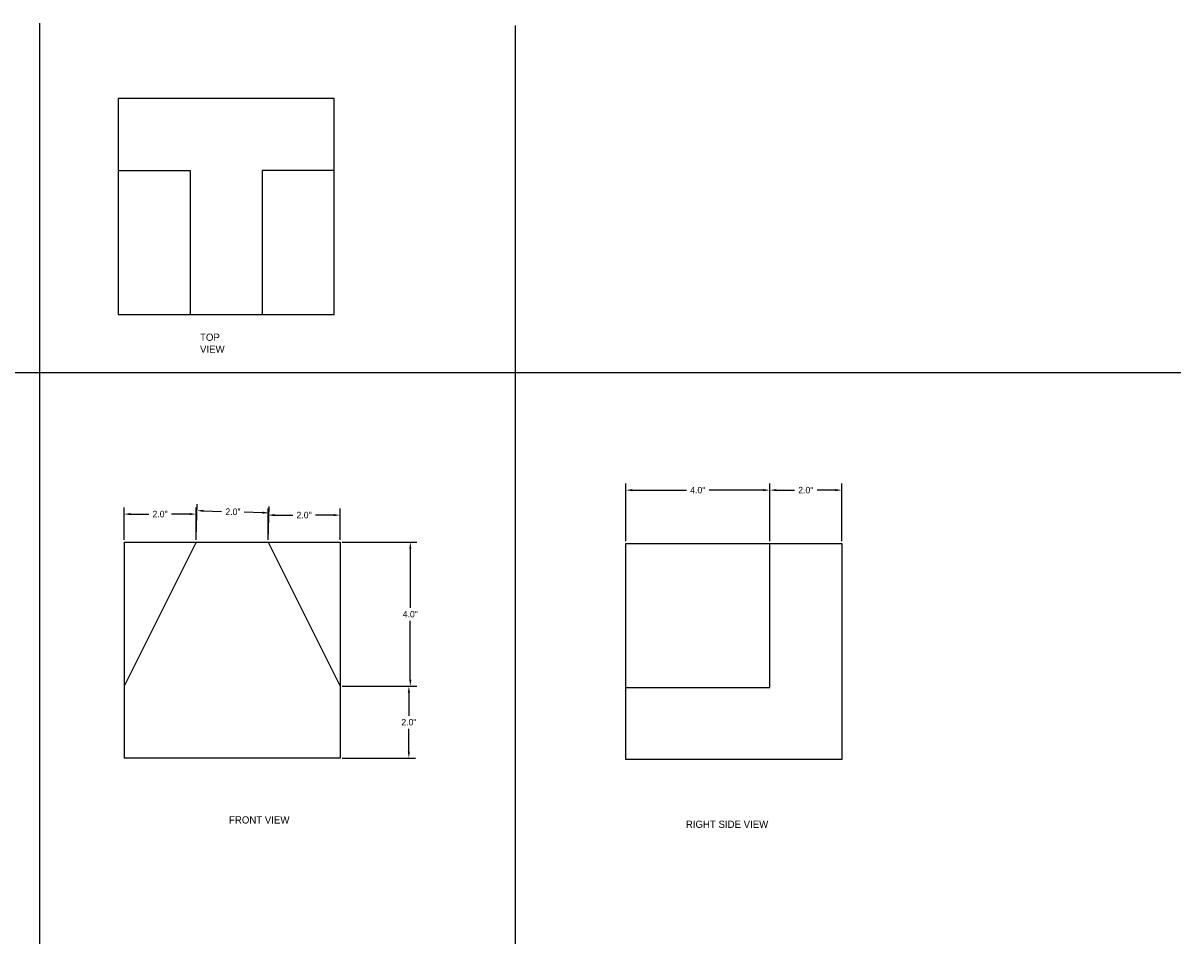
# Model space of a CAD drawing. Header units: inches. Extents: x -7.6 to 46.9, y -32.2 to 38.1.
# Tile 4 of 5: x 14.8 to 46.9, y -7.4 to 18.1. Entities that reach past the tile are written whole.
import ezdxf

# ---------------------------------------------------------------- set-up
doc = ezdxf.new("R2010")
doc.units = ezdxf.units.IN
doc.header["$MEASUREMENT"] = 0
doc.dimstyles.get("Standard").update_dxf_attribs({"dimtxt": 0.18, "dimasz": 0.18, "dimexe": 0.18, "dimexo": 0.0625, "dimgap": 0.09, "dimtad": 0, "dimtih": 1, "dimtoh": 1, "dimdec": 1, "dimzin": 0, "dimdsep": 46, "dimlunit": 3, "dimtxsty": 'Standard', "dimcen": 0.09, "dimadec": 0, "dimazin": 0, "dimtfac": 1, "dimtdec": 1, "dimtofl": 0, "dimtmove": 0, "dimatfit": 3, "dimfxl": 1, "dimtolj": 1, "dimtzin": 0, "dimarcsym": 0})

# ---------------------------------------------------------------- blocks, each defined once
blk = doc.blocks.new('*D9')
at = {"color": 0, "lineweight": -2}
for p, q in [((17.598, 3.779), (17.598, 4.676)), ((19.598, 3.779), (19.598, 4.676)), ((17.778, 4.496), (18.283, 4.496)), ((19.418, 4.496), (18.913, 4.496))]:
    blk.add_line(p, q, dxfattribs=at)
at = {"color": 0}
for points in [[(17.778, 4.526), (17.778, 4.466), (17.598, 4.496)], [(19.418, 4.526), (19.418, 4.466), (19.598, 4.496)]]:
    blk.add_solid(points, dxfattribs=at)
at = {"layer": 'Defpoints', "color": 0}
for p in [(19.598, 4.496), (17.598, 3.717), (19.598, 3.717)]:
    blk.add_point(p, dxfattribs=at)
at = {"color": 0, "insert": (18.598, 4.496), "char_height": 0.18, "attachment_point": 5}
blk.add_mtext('\\A1;2.0"', dxfattribs=at)
blk = doc.blocks.new('*D10')
at = {"color": 0, "lineweight": -2}
for p, q in [((19.6, 3.842), (19.629, 4.772)), ((19.803, 4.587), (20.308, 4.571)), ((21.443, 4.535), (20.938, 4.551)), ((21.6, 3.779), (21.629, 4.71))]:
    blk.add_line(p, q, dxfattribs=at)
at = {"color": 0}
for points in [[(19.804, 4.617), (19.802, 4.557), (19.623, 4.592)], [(21.444, 4.565), (21.442, 4.505), (21.623, 4.53)]]:
    blk.add_solid(points, dxfattribs=at)
at = {"layer": 'Defpoints', "color": 0}
for p in [(21.623, 4.53), (19.598, 3.779), (21.598, 3.717)]:
    blk.add_point(p, dxfattribs=at)
at = {"color": 0, "insert": (20.623, 4.561), "char_height": 0.18, "attachment_point": 5}
blk.add_mtext('\\A1;2.0"', dxfattribs=at)
blk = doc.blocks.new('*D11')
at = {"color": 0, "lineweight": -2}
for p, q in [((21.598, 3.779), (21.598, 4.648)), ((23.598, 3.779), (23.598, 4.648)), ((21.778, 4.468), (22.283, 4.468)), ((23.418, 4.468), (22.913, 4.468))]:
    blk.add_line(p, q, dxfattribs=at)
at = {"color": 0}
for points in [[(21.778, 4.498), (21.778, 4.438), (21.598, 4.468)], [(23.418, 4.498), (23.418, 4.438), (23.598, 4.468)]]:
    blk.add_solid(points, dxfattribs=at)
at = {"layer": 'Defpoints', "color": 0}
for p in [(23.598, 4.468), (21.598, 3.717), (23.598, 3.717)]:
    blk.add_point(p, dxfattribs=at)
at = {"color": 0, "insert": (22.598, 4.468), "char_height": 0.18, "attachment_point": 5}
blk.add_mtext('\\A1;2.0"', dxfattribs=at)
blk = doc.blocks.new('*D13')
at = {"color": 0, "lineweight": -2}
for p, q in [((23.66, 3.717), (25.728, 3.717)), ((25.548, 3.537), (25.548, 1.897)), ((25.548, -0.103), (25.548, 1.537)), ((23.66, -0.283), (25.728, -0.283))]:
    blk.add_line(p, q, dxfattribs=at)
at = {"color": 0}
for points in [[(25.518, 3.537), (25.578, 3.537), (25.548, 3.717)], [(25.518, -0.103), (25.578, -0.103), (25.548, -0.283)]]:
    blk.add_solid(points, dxfattribs=at)
at = {"layer": 'Defpoints', "color": 0}
for p in [(23.598, 3.717), (23.598, -0.283), (25.548, -0.283)]:
    blk.add_point(p, dxfattribs=at)
at = {"color": 0, "insert": (25.548, 1.717), "char_height": 0.18, "attachment_point": 5}
blk.add_mtext('\\A1;4.0"', dxfattribs=at)
blk = doc.blocks.new('*D14')
at = {"color": 0, "lineweight": -2}
for p, q in [((23.66, -0.283), (25.688, -0.283)), ((25.508, -0.463), (25.508, -1.103)), ((25.508, -2.103), (25.508, -1.463)), ((23.66, -2.283), (25.688, -2.283))]:
    blk.add_line(p, q, dxfattribs=at)
at = {"color": 0}
for points in [[(25.478, -0.463), (25.538, -0.463), (25.508, -0.283)], [(25.478, -2.103), (25.538, -2.103), (25.508, -2.283)]]:
    blk.add_solid(points, dxfattribs=at)
at = {"layer": 'Defpoints', "color": 0}
for p in [(23.598, -0.283), (23.598, -2.283), (25.508, -2.283)]:
    blk.add_point(p, dxfattribs=at)
at = {"color": 0, "insert": (25.508, -1.283), "char_height": 0.18, "attachment_point": 5}
blk.add_mtext('\\A1;2.0"', dxfattribs=at)
blk = doc.blocks.new('*D15')
at = {"color": 0, "lineweight": -2}
for p, q in [((31.531, 3.742), (31.531, 5.341)), ((31.711, 5.161), (33.216, 5.161)), ((35.351, 5.161), (33.846, 5.161)), ((35.531, 3.742), (35.531, 5.341))]:
    blk.add_line(p, q, dxfattribs=at)
at = {"color": 0}
for points in [[(31.711, 5.191), (31.711, 5.131), (31.531, 5.161)], [(35.351, 5.191), (35.351, 5.131), (35.531, 5.161)]]:
    blk.add_solid(points, dxfattribs=at)
at = {"layer": 'Defpoints', "color": 0}
for p in [(35.531, 5.161), (31.531, 3.68), (35.531, 3.68)]:
    blk.add_point(p, dxfattribs=at)
at = {"color": 0, "insert": (33.531, 5.161), "char_height": 0.18, "attachment_point": 5}
blk.add_mtext('\\A1;4.0"', dxfattribs=at)
blk = doc.blocks.new('*D16')
at = {"color": 0, "lineweight": -2}
for p, q in [((35.531, 3.742), (35.531, 5.341)), ((35.711, 5.161), (36.216, 5.161)), ((37.351, 5.161), (36.846, 5.161)), ((37.531, 3.742), (37.531, 5.341))]:
    blk.add_line(p, q, dxfattribs=at)
at = {"color": 0}
for points in [[(35.711, 5.191), (35.711, 5.131), (35.531, 5.161)], [(37.351, 5.191), (37.351, 5.131), (37.531, 5.161)]]:
    blk.add_solid(points, dxfattribs=at)
at = {"layer": 'Defpoints', "color": 0}
for p in [(37.531, 5.161), (35.531, 3.68), (37.531, 3.68)]:
    blk.add_point(p, dxfattribs=at)
at = {"color": 0, "insert": (36.531, 5.161), "char_height": 0.18, "attachment_point": 5}
blk.add_mtext('\\A1;2.0"', dxfattribs=at)

msp = doc.modelspace()

# ---------------------------------------------------------------- linework, layer by layer
for p, q in [((15.249, 18.126), (15.249, -7.435)), ((28.459, 18.061), (28.459, -7.435)), ((23.435, 16.037), (17.435, 16.037)), ((17.435, 16.037), (17.435, 14.037)), ((23.435, 14.037), (23.435, 16.037)), ((17.435, 14.037), (17.435, 10.037)), ((17.435, 14.037), (19.435, 14.037)), ((19.435, 14.037), (19.435, 10.037)), ((23.435, 14.037), (21.435, 14.037)), ((21.435, 14.037), (21.435, 10.037)), ((23.435, 10.037), (23.435, 14.037)), ((17.435, 10.037), (23.435, 10.037)), ((-7.642, 8.424), (46.948, 8.424)), ((17.598, 3.717), (19.598, 3.717)), ((17.598, 3.717), (17.598, -0.283)), ((19.598, 3.717), (17.598, -0.283)), ((19.598, 3.717), (21.598, 3.717)), ((21.598, 3.717), (23.598, 3.717)), ((21.598, 3.717), (23.598, -0.283)), ((23.598, 3.717), (23.598, -0.283)), ((31.531, 3.68), (35.531, 3.68)), ((31.531, -0.32), (31.531, 3.68)), ((35.531, 3.68), (37.531, 3.68)), ((35.531, -0.32), (35.531, 3.68)), ((37.531, 3.68), (37.531, -2.32)), ((17.598, -0.283), (17.598, -2.283)), ((23.598, -0.283), (23.598, -2.283)), ((31.531, -2.32), (31.531, -0.32)), ((31.531, -0.32), (35.531, -0.32)), ((23.598, -2.283), (17.598, -2.283)), ((37.531, -2.32), (31.531, -2.32))]:
    msp.add_line(p, q)

# ---------------------------------------------------------------- texts
at = {"insert": (19.708, 9.507), "char_height": 0.2, "width": 0.04028, "attachment_point": 1}
msp.add_mtext('TOP VIEW', dxfattribs=at)
at = {"char_height": 0.2, "attachment_point": 1}
for s, insert in [('FRONT VIEW', (20.513, -3.894)), ('RIGHT SIDE VIEW', (33.201, -4.015))]:
    msp.add_mtext(s, dxfattribs=dict(at, insert=insert))

# ---------------------------------------------------------------- dimensions: what is measured, and where the dimension line sits
for p1, p2, distance, picture, middle in [((31.531, 3.68), (35.531, 3.68), 1.481, '*D15', (33.531, 5.161)), ((35.531, 3.68), (37.531, 3.68), 1.481, '*D16', (36.531, 5.161)), ((17.598, 3.717), (19.598, 3.717), 0.78, '*D9', (18.598, 4.496)), ((19.598, 3.779), (21.598, 3.717), 0.814, '*D10', (20.623, 4.561)), ((21.598, 3.717), (23.598, 3.717), 0.751, '*D11', (22.598, 4.468)), ((23.598, 3.717), (23.598, -0.283), 1.95, '*D13', (25.548, 1.717)), ((23.598, -0.283), (23.598, -2.283), 1.91, '*D14', (25.508, -1.283))]:
    dim = msp.add_aligned_dim(p1=p1, p2=p2, distance=distance, dimstyle='Standard')
    dim.commit()
    dim.dimension.update_dxf_attribs({"geometry": picture, "text_midpoint": middle})

doc.saveas('drawing.dxf')
